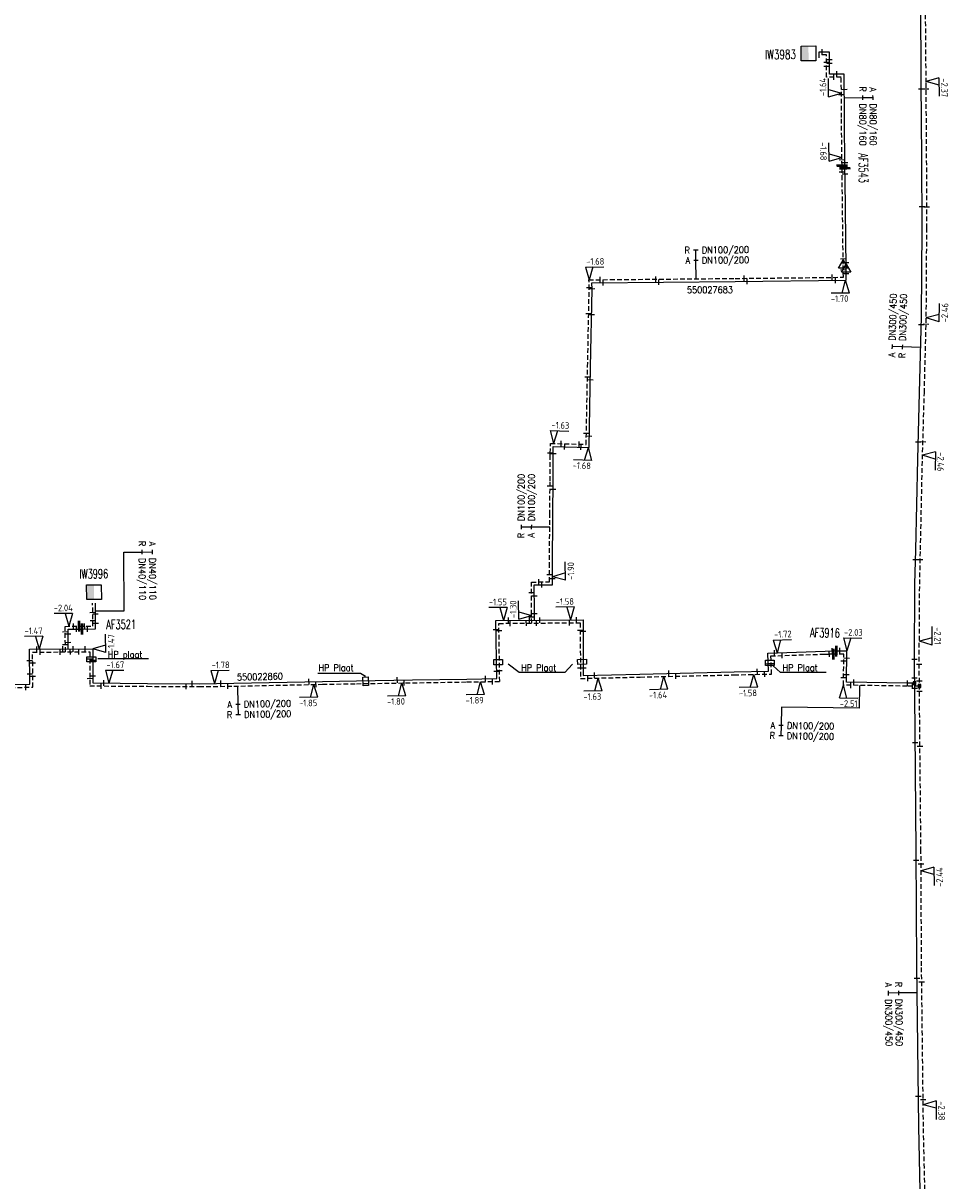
# Model space of a CAD drawing. Header units: millimetres. Extents: x 0 to 118318689, y 0 to 490460760.
# Tile 64 of 117: x 117638786 to 117764658, y 486179351 to 486336705. Entities that reach past the tile are written whole.
import ezdxf
from ezdxf.enums import TextEntityAlignment as Align

# ---------------------------------------------------------------- set-up
doc = ezdxf.new("R2010")
doc.units = ezdxf.units.MM
doc.header["$LTSCALE"] = 200
doc.linetypes.add('HIDDEN2', pattern=[4.7625, 3.175, -1.5875])
doc.layers.get('0').update_dxf_attribs({"color": 8})
for name, color, linetype in [('WT-C-AFSLUITER', 7, 'Continuous'), ('WT-C-kastWM', 7, 'Continuous'), ('WT-C-mof', 7, 'Continuous'), ('WT-C-tstuk', 7, 'Continuous'), ('WT-C-VERLOOP', 7, 'Continuous'), ('WT-I-diam', 7, 'Continuous'), ('WT-I-info', 7, 'Continuous'), ('WT-I-NAP', 7, 'Continuous'), ('WT-L-aanvoer', 6, 'Continuous'), ('WT-L-retour', 6, 'HIDDEN2')]:
    doc.layers.add(name, color=color, linetype=linetype)
doc.styles.add('DIN17', font='ROMANS.SHX', dxfattribs={"width": 0.9})
doc.styles.add('ISOCP', font='ISOCP.SHX')

# ---------------------------------------------------------------- blocks, each defined once
blk = doc.blocks.new('LR-mof')
at = {"color": 0, "linetype": 'ByBlock', "lineweight": -2}
blk.add_line((0, -0.75), (0, 0.75), dxfattribs=at)
blk = doc.blocks.new('LR-tso')
blk.add_lwpolyline([(-0.375, -0.375), (0.375, -0.375), (0.375, 0.375), (-0.375, 0.375)], close=True)
blk = doc.blocks.new('nap1')
at = {"color": 0, "linetype": 'Continuous'}
for p, q in [((-1, 3.5), (0, 0)), ((-1, 3.5), (4, 3.5)), ((1, 3.5), (0, 0))]:
    blk.add_line(p, q, dxfattribs=at)
at = {"color": 0, "linetype": 'Continuous', "style": 'ISOCP'}
for tag, p in [('*1', (1.7, 5)), ('*2', (4, 1.5))]:
    blk.add_attdef(tag, text='', height=1.8, dxfattribs=at).set_placement(p, align=Align.MIDDLE)
blk = doc.blocks.new('nap2')
at = {"color": 0, "linetype": 'Continuous'}
for p, q in [((1, 3.5), (-4, 3.5)), ((-1, 3.5), (0, 0)), ((1, 3.5), (0, 0))]:
    blk.add_line(p, q, dxfattribs=at)
at = {"color": 0, "linetype": 'Continuous', "style": 'ISOCP'}
for tag, p in [('*1', (-1.5, 5)), ('*2', (-4, 1.5))]:
    blk.add_attdef(tag, text='', height=1.8, dxfattribs=at).set_placement(p, align=Align.MIDDLE)
blk = doc.blocks.new('LR-AFS')
at = {"color": 0, "lineweight": -3, "const_width": 0.7}
blk.add_lwpolyline([(0, -1.5), (0, 1.5)], dxfattribs=at)
at = {"color": 7, "linetype": 'ByBlock', "lineweight": -2, "style": 'DIN17', "width": 0.9}
blk.add_attdef('*1', text='', height=2.5, dxfattribs=at).set_placement((0, 5), align=Align.MIDDLE)
at = {"color": 0, "linetype": 'ByBlock', "lineweight": -2, "style": 'DIN17', "width": 0.3, "flags": 1}
for tag, p in [('*2', (2.5, 1.5)), ('OCODE', (-7.5, -2.5)), ('NCODE', (-2.5, -2.5)), ('BC', (2.5, -2.5)), ('RK', (7.5, -2.5)), ('ST', (-7.5, -5)), ('VCODE', (-2.5, -5)), ('NIVO', (2.5, -5)), ('IMM', (7.5, -5)), ('VERTR', (-7.5, -10)), ('FABR', (-7.5, -7.5)), ('OPBLEN', (-2.5, -10)), ('TYPE', (-2.5, -7.5)), ('OPBOUW', (2.5, -7.5)), ('HULPST', (2.5, -10)), ('VERLSP', (7.5, -10)), ('BEDIEN', (7.5, -7.5)), ('DEKM', (-7.5, -12.5)), ('PDATUM', (-2.5, -12.5)), ('OPM', (2.5, -12.5)), ('BORD', (7.5, -12.5)), ('BORDL', (-7.5, -15)), ('BORDX', (-2.5, -15)), ('BORDY', (2.5, -15)), ('BORDZ', (7.5, -15))]:
    blk.add_attdef(tag, text='', height=1.8, dxfattribs=at).set_placement(p, align=Align.MIDDLE)
blk = doc.blocks.new('LR-kastWM')
at = {"color": 0, "linetype": 'ByBlock', "lineweight": -3}
blk.add_lwpolyline([(-2, 2), (2, 2), (2, -2), (-2, -2)], close=True, dxfattribs=at)
at = {"color": 0}
blk.add_solid([(-2, -2), (0, -2), (-2, 2), (0, 2)], dxfattribs=at)
at = {"color": 7, "linetype": 'ByBlock', "lineweight": -3, "style": 'DIN17', "width": 0.7}
for tag, p in [('*1', (0, 5)), ('*2', (0, -5))]:
    blk.add_attdef(tag, text='', height=2.5, dxfattribs=at).set_placement(p, align=Align.MIDDLE)
at = {"color": 0, "linetype": 'ByBlock', "lineweight": -2, "style": 'DIN17', "width": 0.3, "flags": 1}
for tag, p in [('OCODE', (4.5, 1.25)), ('NCODE', (9.5, 1.25)), ('BC', (14.5, 1.25)), ('RK', (19.5, 1.25)), ('ST', (4.5, -1.25)), ('VCODE', (9.5, -1.25)), ('NIVO', (14.5, -1.25)), ('IMM', (19.5, -1.25))]:
    blk.add_attdef(tag, text='', height=1.8, dxfattribs=at).set_placement(p, align=Align.MIDDLE)
blk = doc.blocks.new('LR-hyp')
at = {"color": 7, "linetype": 'ByBlock', "lineweight": -3, "style": 'DIN17', "width": 0.9}
blk.add_attdef('*1', text='', height=1.8, dxfattribs=at).set_placement((0, 0), align=Align.MIDDLE)
at = {"color": 7, "linetype": 'ByBlock', "lineweight": -2, "style": 'DIN17', "width": 0.9, "flags": 1}
blk.add_attdef('*2', text='', height=1.8, dxfattribs=at).set_placement((0, -5), align=Align.MIDDLE)
blk = doc.blocks.new('LR-DIAB2')
at = {"color": 0, "linetype": 'Continuous', "lineweight": -3}
blk.add_line((0, 5), (0, 7.8), dxfattribs=at)
at = {"color": 0, "lineweight": -3}
blk.add_line((0, 0), (0, 5), dxfattribs=at)
for points in [[(0.61, 7.8), (0, 7.8), (-0.61, 7.8)], [(0.61, 5), (0, 5), (-0.61, 5)]]:
    blk.add_lwpolyline(points, dxfattribs=at)
at = {"color": 1, "lineweight": -3, "style": 'DIN17', "width": 0.9}
for tag, p in [('*1', (-1.61, 7.8)), ('*2', (-1.61, 5.02))]:
    blk.add_attdef(tag, text='', height=1.8, dxfattribs=at).set_placement(p, align=Align.MIDDLE_RIGHT)
for tag, p in [('*11', (1.61, 7.8)), ('*12', (1.61, 5))]:
    blk.add_attdef(tag, text='', height=1.8, dxfattribs=at).set_placement(p, align=Align.MIDDLE_LEFT)
blk = doc.blocks.new('LR-DIAO2')
at = {"color": 0, "lineweight": -3}
blk.add_line((0, 0), (0, -5), dxfattribs=at)
at = {"color": 0, "linetype": 'Continuous', "lineweight": -3}
blk.add_line((0, -5), (0, -7.8), dxfattribs=at)
at = {"color": 0, "lineweight": -3}
for points in [[(0.61, -5), (0, -5), (-0.61, -5)], [(0.61, -7.8), (0, -7.8), (-0.61, -7.8)]]:
    blk.add_lwpolyline(points, dxfattribs=at)
at = {"color": 1, "lineweight": -3, "style": 'DIN17', "width": 0.9}
for tag, p in [('*1', (-1.61, -5)), ('*2', (-1.61, -7.78))]:
    blk.add_attdef(tag, text='', height=1.8, dxfattribs=at).set_placement(p, align=Align.MIDDLE_RIGHT)
for tag, p in [('*11', (1.61, -5)), ('*12', (1.61, -7.8))]:
    blk.add_attdef(tag, text='', height=1.8, dxfattribs=at).set_placement(p, align=Align.MIDDLE_LEFT)
blk = doc.blocks.new('LR-VERL')
at = {"color": 0, "linetype": 'ByBlock', "lineweight": -2}
blk.add_lwpolyline([(1.08, 0), (-1.08, -1.25), (-1.08, 1.25)], close=True, dxfattribs=at)

msp = doc.modelspace()

# ---------------------------------------------------------------- linework, layer by layer
at = {"layer": 'WT-I-diam'}
for p, q in [((117652524, 486256849), (117652460, 486264796)), ((117648625, 486256817), (117652524, 486256849)), ((117752515, 486246690), (117752468, 486243589)), ((117752468, 486243589), (117741882, 486243748))]:
    msp.add_line(p, q, dxfattribs=at)
at = {"layer": 'WT-I-info'}
for p, q in [((117647450, 486250587), (117648650, 486250587)), ((117647450, 486249887), (117647450, 486250587)), ((117648650, 486249887), (117647450, 486249887)), ((117648650, 486250587), (117648650, 486249887)), ((117655836, 486250293), (117648939, 486250293)), ((117702768, 486250203), (117703968, 486250203)), ((117702768, 486249503), (117702768, 486250203)), ((117703968, 486250203), (117703968, 486249503)), ((117714179, 486250219), (117715378, 486250262)), ((117714204, 486249519), (117714179, 486250219)), ((117715378, 486250262), (117715403, 486249562)), ((117739712, 486249417), (117739720, 486250117)), ((117739720, 486250117), (117740920, 486250103)), ((117740920, 486250103), (117740912, 486249403)), ((117678866, 486248342), (117684642, 486248342)), ((117684642, 486248342), (117685348, 486247938)), ((117703968, 486249503), (117702768, 486249503)), ((117706214, 486248452), (117704737, 486249585)), ((117712422, 486248452), (117706214, 486248452)), ((117712422, 486248452), (117713461, 486249563)), ((117715403, 486249562), (117714204, 486249519)), ((117740912, 486249403), (117739712, 486249417)), ((117741761, 486248452), (117740772, 486249331)), ((117747970, 486248452), (117741761, 486248452)), ((117684981, 486247829), (117685681, 486247859)), ((117685032, 486246630), (117684981, 486247829)), ((117685731, 486246660), (117685032, 486246630)), ((117685681, 486247859), (117685731, 486246660))]:
    msp.add_line(p, q, dxfattribs=at)
at = {"layer": 'WT-L-aanvoer', "lineweight": -3}
for p, q in [((117760915, 486328655), (117760806, 486342793)), ((117760989, 486318373), (117760915, 486328655)), ((117761007, 486308853), (117760989, 486318373)), ((117760938, 486296831), (117761007, 486308853)), ((117760674, 486286460), (117760938, 486296831)), ((117760417, 486277452), (117760674, 486286460)), ((117760147, 486265127), (117760417, 486277452)), ((117760042, 486260468), (117760147, 486265127)), ((117759977, 486249957), (117760042, 486260468)), ((117760055, 486240420), (117759977, 486249957)), ((117760001, 486247002), (117759004, 486246993)), ((117760217, 486224155), (117760055, 486240420)), ((117760294, 486208569), (117760217, 486224155)), ((117760554, 486186736), (117760294, 486208569)), ((117760926, 486169613), (117760554, 486186736))]:
    msp.add_line(p, q, dxfattribs=at)
at = {"layer": 'WT-L-aanvoer'}
for p, q in [((117748429, 486332783), (117746987, 486332783)), ((117748429, 486329783), (117748429, 486332783)), ((117750428, 486329783), (117748429, 486329783)), ((117750459, 486323894), (117750428, 486329783)), ((117750534, 486316986), (117750459, 486323894)), ((117750551, 486315414), (117750534, 486316986)), ((117750695, 486303414), (117750551, 486315414)), ((117750715, 486301772), (117750695, 486303414)), ((117735601, 486301606), (117750715, 486301772)), ((117715942, 486289967), (117716150, 486300546)), ((117716133, 486301420), (117735601, 486301606)), ((117716150, 486300546), (117716133, 486301420)), ((117715727, 486279037), (117715942, 486289967)), ((117710862, 486277694), (117710866, 486278184)), ((117710866, 486278184), (117710874, 486279173)), ((117710874, 486279173), (117715727, 486279037)), ((117710837, 486274513), (117710862, 486277694)), ((117710794, 486269928), (117710837, 486274513)), ((117710760, 486262804), (117710794, 486269928)), ((117710779, 486260364), (117710760, 486262804)), ((117708293, 486260343), (117710779, 486260364)), ((117708321, 486256813), (117708293, 486260343)), ((117648644, 486254373), (117648616, 486257877)), ((117708332, 486255562), (117708321, 486256813)), ((117703066, 486255519), (117714942, 486255614)), ((117703181, 486247618), (117703066, 486255519)), ((117714942, 486255614), (117714953, 486248046)), ((117644887, 486254343), (117646785, 486254358)), ((117644909, 486251643), (117644887, 486254343)), ((117646785, 486254358), (117648644, 486254373)), ((117639667, 486251601), (117648258, 486251670)), ((117639708, 486246839), (117639667, 486251601)), ((117648258, 486251670), (117648274, 486247023)), ((117740062, 486251087), (117747821, 486251344)), ((117747821, 486251344), (117748812, 486251370)), ((117749349, 486251346), (117748812, 486251370)), ((117750786, 486251324), (117749349, 486251346)), ((117740132, 486248626), (117740062, 486251087)), ((117750723, 486247116), (117750786, 486251324)), ((117714953, 486248046), (117722661, 486248231)), ((117722661, 486248231), (117735467, 486248520)), ((117735467, 486248520), (117740132, 486248626)), ((117630407, 486246723), (117639708, 486246839)), ((117648274, 486247023), (117655678, 486246966)), ((117655678, 486246966), (117662737, 486246927)), ((117662737, 486246927), (117667444, 486246990)), ((117667444, 486246990), (117679489, 486247245)), ((117679489, 486247245), (117684097, 486247324)), ((117684097, 486247324), (117691725, 486247449)), ((117691725, 486247449), (117699096, 486247558)), ((117699096, 486247558), (117703181, 486247618)), ((117759004, 486246993), (117750723, 486247116))]:
    msp.add_line(p, q, dxfattribs=at)
at = {"layer": 'WT-L-retour', "lineweight": -3}
for p, q in [((117761565, 486328660), (117761456, 486342796)), ((117761639, 486318376), (117761565, 486328660)), ((117761657, 486308852), (117761639, 486318376)), ((117761588, 486296821), (117761657, 486308852)), ((117761324, 486286443), (117761588, 486296821)), ((117761067, 486277436), (117761324, 486286443)), ((117760797, 486265112), (117761067, 486277436)), ((117760692, 486260458), (117760797, 486265112)), ((117760627, 486249957), (117760692, 486260458)), ((117748967, 486250951), (117748415, 486250960)), ((117750380, 486250930), (117748967, 486250951)), ((117750317, 486246722), (117750380, 486250930)), ((117760705, 486240426), (117760627, 486249957)), ((117759002, 486246593), (117750317, 486246722)), ((117760655, 486246607), (117759002, 486246593)), ((117760867, 486224160), (117760705, 486240426)), ((117760944, 486208575), (117760867, 486224160)), ((117761204, 486186747), (117760944, 486208575)), ((117761576, 486169624), (117761204, 486186747))]:
    msp.add_line(p, q, dxfattribs=at)
at = {"layer": 'WT-L-retour'}
for p, q in [((117748029, 486332383), (117746987, 486332383)), ((117748029, 486329383), (117748029, 486332383)), ((117750030, 486329383), (117748029, 486329383)), ((117750059, 486323891), (117750030, 486329383)), ((117750130, 486317332), (117750059, 486323891)), ((117750151, 486315410), (117750130, 486317332)), ((117750289, 486303937), (117750151, 486315410)), ((117750311, 486302168), (117750289, 486303937)), ((117715725, 486301816), (117735597, 486302006)), ((117715750, 486300546), (117715725, 486301816)), ((117735597, 486302006), (117750311, 486302168)), ((117715542, 486289975), (117715750, 486300546)), ((117715335, 486279448), (117715542, 486289975)), ((117710462, 486277698), (117710466, 486278246)), ((117710466, 486278246), (117710478, 486279584)), ((117710478, 486279584), (117715335, 486279448)), ((117710437, 486274516), (117710462, 486277698)), ((117710394, 486269931), (117710437, 486274516)), ((117710360, 486262803), (117710394, 486269931)), ((117710376, 486260760), (117710360, 486262803)), ((117707890, 486260740), (117710376, 486260760)), ((117707925, 486256307), (117707890, 486260740)), ((117648261, 486254750), (117648236, 486257873)), ((117707935, 486255158), (117707925, 486256307)), ((117644504, 486254720), (117646394, 486254735)), ((117644532, 486251240), (117644504, 486254720)), ((117646394, 486254735), (117648261, 486254750)), ((117703471, 486255123), (117714543, 486255211)), ((117703587, 486247224), (117703471, 486255123)), ((117714543, 486255211), (117714553, 486247636)), ((117640070, 486251204), (117647859, 486251267)), ((117640111, 486246444), (117640070, 486251204)), ((117647859, 486251267), (117647875, 486246626)), ((117740473, 486250700), (117747833, 486250944)), ((117740544, 486248235), (117740473, 486250700)), ((117747833, 486250944), (117748415, 486250960)), ((117735476, 486248120), (117740544, 486248235)), ((117647875, 486246626), (117655675, 486246566)), ((117667451, 486246590), (117679497, 486246845)), ((117679497, 486246845), (117684104, 486246924)), ((117684104, 486246924), (117691731, 486247049)), ((117691731, 486247049), (117699102, 486247158)), ((117699102, 486247158), (117703587, 486247224)), ((117714553, 486247636), (117722670, 486247831)), ((117722670, 486247831), (117735476, 486248120)), ((117630412, 486246323), (117640111, 486246444)), ((117655675, 486246566), (117662739, 486246527)), ((117662739, 486246527), (117667451, 486246590))]:
    msp.add_line(p, q, dxfattribs=at)

# ---------------------------------------------------------------- block references
at = {"layer": 'WT-C-AFSLUITER', "linetype": 'Continuous'}
for p, xscale, yscale, zscale, rotation in [((117750130, 486317332), 500, 500, 500, 270.6206), ((117646394, 486254735), 500, 500, 500, 0.4636000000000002), ((117748967, 486250951), 500.0000000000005, 500.0000000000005, 500.0000000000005, 359.1432)]:
    msp.add_blockref('LR-AFS', p, dxfattribs=dict(at, xscale=xscale, yscale=yscale, zscale=zscale, rotation=rotation))
ref = msp.add_blockref('LR-AFS', (117750534, 486316986), dxfattribs=dict(at, xscale=500, yscale=500, zscale=500, rotation=270.6206))
ref.add_attrib('*1', 'AF3543', dxfattribs={"layer": '0', "color": 7, "linetype": 'ByBlock', "lineweight": -2, "height": 1250, "rotation": 270.6206, "style": 'DIN17', "width": 0.65}).set_placement((117753034, 486317013), align=Align.MIDDLE)
ref = msp.add_blockref('LR-AFS', (117646785, 486254358), dxfattribs=dict(at, xscale=500, yscale=500, zscale=500, rotation=0.4636000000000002))
ref.add_attrib('*1', 'AF3521', dxfattribs={"layer": '0', "color": 7, "linetype": 'ByBlock', "lineweight": -2, "height": 1250, "rotation": 0.4636, "style": 'DIN17', "width": 0.65}).set_placement((117652119, 486254980), align=Align.MIDDLE)
ref = msp.add_blockref('LR-AFS', (117749349, 486251346), dxfattribs=dict(at, xscale=500.0000000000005, yscale=500.0000000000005, zscale=500.0000000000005, rotation=359.1432))
ref.add_attrib('*1', 'AF3916', dxfattribs={"layer": '0', "color": 7, "linetype": 'ByBlock', "lineweight": -2, "height": 1250, "rotation": 359.1432, "style": 'DIN17', "width": 0.65}).set_placement((117747810, 486253844), align=Align.MIDDLE)
at = {"layer": 'WT-C-kastWM', "linetype": 'Continuous'}
ref = msp.add_blockref('LR-kastWM', (117745574, 486332596), dxfattribs=dict(at, xscale=500, yscale=500, zscale=500, rotation=0.588411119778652))
ref.add_attrib('*1', 'IW3983', dxfattribs={"layer": '0', "color": 7, "linetype": 'ByBlock', "lineweight": -3, "height": 1250, "rotation": 0.58841, "style": 'DIN17', "width": 0.7}).set_placement((117741770, 486332447), align=Align.MIDDLE)
ref = msp.add_blockref('LR-kastWM', (117648420, 486259358), dxfattribs=dict(at, xscale=500.0000000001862, yscale=500.0000000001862, zscale=500.0000000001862, rotation=0.6112652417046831))
ref.add_attrib('*1', 'IW3996', dxfattribs={"layer": '0', "color": 7, "linetype": 'ByBlock', "lineweight": -3, "height": 1250, "rotation": 0.61127, "style": 'DIN17', "width": 0.65}).set_placement((117648393, 486261858), align=Align.MIDDLE)
at = {"layer": 'WT-C-mof', "linetype": 'Continuous', "xscale": 500, "yscale": 500, "zscale": 500}
for p in [(117747426, 486332783), (117747034, 486332383), (117749429, 486329783), (117749030, 486329383)]:
    msp.add_blockref('LR-mof', p, dxfattribs=at)
at = {"layer": 'WT-C-mof', "linetype": 'Continuous'}
for p, xscale, yscale, zscale, rotation in [((117748429, 486331784), 500, 500, 500, 270), ((117748029, 486331383), 500, 500, 500, 270), ((117748029, 486330881), 500, 500, 500, 270), ((117748429, 486331282), 500, 500, 500, 270), ((117750043, 486326999), 500, 500, 500, 270.3019), ((117750439, 486327711), 500, 500, 500, 270.3019), ((117750121, 486318147), 500, 500, 500, 270.6206), ((117750525, 486317756), 500, 500, 500, 270.6206), ((117750139, 486316491), 500, 500, 500, 270.6206), ((117750542, 486316221), 500, 500, 500, 270.6206), ((117750280, 486304694), 500, 500, 500, 270.6911), ((117750686, 486304167), 500, 500, 500, 270.6911), ((117717263, 486301831), 500, 500, 500, 0.5489000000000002), ((117717653, 486301435), 500, 500, 500, 0.5489000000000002), ((117724810, 486301903), 500, 500, 500, 0.5489000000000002), ((117725232, 486301507), 500, 500, 500, 0.5489000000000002), ((117736812, 486302020), 500, 500, 500, 0.6286), ((117737231, 486301624), 500, 500, 500, 0.6286), ((117748809, 486302151), 500, 500, 500, 0.6286), ((117749228, 486301756), 500, 500, 500, 0.6286), ((117750298, 486303195), 500, 500, 500, 270.6911), ((117750705, 486302667), 500, 500, 500, 270.6911), ((117715746, 486300779), 500, 500, 500, 271.1207), ((117716149, 486300616), 500, 500, 500, 271.1207), ((117715684, 486297204), 500, 500, 500, 88.87310000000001), ((117716082, 486297064), 500, 500, 500, 88.87310000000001), ((117715515, 486288599), 500, 500, 500, 88.87310000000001), ((117715907, 486288196), 500, 500, 500, 88.87310000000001), ((117711950, 486279543), 500, 500, 500, 358.3934), ((117714384, 486279475), 500, 500, 500, 358.3934), ((117715364, 486280923), 500, 500, 500, 88.87310000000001), ((117715757, 486280541), 500, 500, 500, 88.87310000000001), ((117710466, 486278246), 500, 500, 500, 89.5023), ((117710866, 486278184), 500, 500, 500, 89.5023), ((117712417, 486279130), 500, 500, 500, 358.3934), ((117714648, 486279067), 500, 500, 500, 358.3934), ((117710430, 486273781), 500, 500, 500, 89.4539), ((117710826, 486273319), 500, 500, 500, 89.4539), ((117708887, 486260748), 500, 500, 500, 0.4636000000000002), ((117710368, 486261772), 500, 500, 500, 270.4636), ((117710772, 486261230), 500, 500, 500, 270.4636), ((117707901, 486259326), 500, 500, 500, 270.4636), ((117709313, 486260352), 500, 500, 500, 0.4636000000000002), ((117708305, 486258870), 500, 500, 500, 270.4636), ((117648246, 486256626), 500, 500, 500, 270.4636), ((117648628, 486256423), 500, 500, 500, 270.4636), ((117708324, 486256447), 500, 500, 500, 270.4636), ((117645646, 486254729), 500, 500, 500, 0.4636000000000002), ((117646036, 486254352), 500, 500, 500, 0.4636000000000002), ((117647150, 486254741), 500, 500, 500, 0.4636000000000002), ((117647533, 486254364), 500, 500, 500, 0.4636000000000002), ((117648255, 486255527), 500, 500, 500, 270.4636), ((117648638, 486255134), 500, 500, 500, 270.4636), ((117704770, 486255533), 500, 500, 500, 0.4581), ((117704989, 486255135), 500, 500, 500, 0.4581), ((117707203, 486255153), 500, 500, 500, 0.4581), ((117707928, 486256014), 500, 500, 500, 270.4636), ((117707643, 486255556), 500, 500, 500, 0.4581), ((117708601, 486255164), 500, 500, 500, 0.4581), ((117709040, 486255567), 500, 500, 500, 0.4581), ((117713083, 486255200), 500, 500, 500, 0.4581), ((117714019, 486255607), 500, 500, 500, 0.4581), ((117644510, 486253994), 500, 500, 500, 270.4636), ((117644892, 486253714), 500, 500, 500, 270.4636), ((117703083, 486254306), 500, 500, 500, 270.8379), ((117703486, 486254142), 500, 500, 500, 270.8379), ((117714544, 486254194), 500, 500, 500, 270.0812), ((117714944, 486254042), 500, 500, 500, 270.0812), ((117640649, 486251609), 500, 500, 500, 0.4636000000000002), ((117641094, 486251212), 500, 500, 500, 0.4636000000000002), ((117643806, 486251234), 500, 500, 500, 0.4636000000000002), ((117644524, 486252261), 500, 500, 500, 270.4636), ((117644193, 486251638), 500, 500, 500, 0.4636000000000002), ((117644902, 486252548), 500, 500, 500, 270.4636), ((117645202, 486251246), 500, 500, 500, 0.4636000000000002), ((117645593, 486251649), 500, 500, 500, 0.4636000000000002), ((117646365, 486251255), 500, 500, 500, 0.4636000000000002), ((117647238, 486251662), 500, 500, 500, 0.4636000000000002), ((117740947, 486251116), 500, 500, 500, 1.897600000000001), ((117748415, 486250960), 500.0000000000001, 500.0000000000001, 500.0000000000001, 1.5131), ((117748812, 486251370), 500.0000000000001, 500.0000000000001, 500.0000000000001, 1.5131), ((117639680, 486250069), 499.9999999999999, 499.9999999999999, 499.9999999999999, 270.4891), ((117640083, 486249767), 499.9999999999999, 499.9999999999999, 499.9999999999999, 270.4891), ((117647862, 486250301), 500.0000000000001, 500.0000000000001, 500.0000000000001, 270.1975), ((117648263, 486250143), 500.0000000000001, 500.0000000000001, 500.0000000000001, 270.1975), ((117741995, 486250751), 500, 500, 500, 1.897600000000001), ((117639695, 486248260), 499.9999999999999, 499.9999999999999, 499.9999999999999, 270.4891), ((117703166, 486248638), 500, 500, 500, 270.8379), ((117703565, 486248711), 500, 500, 500, 270.8379), ((117714551, 486249100), 500, 500, 500, 270.0812), ((117714951, 486249089), 500, 500, 500, 270.0812), ((117716465, 486248082), 500.0000000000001, 500.0000000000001, 500.0000000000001, 1.3767), ((117726585, 486248320), 500.0000000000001, 500.0000000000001, 500.0000000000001, 1.294), ((117727544, 486247941), 500.0000000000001, 500.0000000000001, 500.0000000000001, 1.294), ((117738608, 486248591), 500, 500, 500, 1.2957), ((117739608, 486248214), 500, 500, 500, 1.2957), ((117740103, 486249644), 500.0000000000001, 500.0000000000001, 500.0000000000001, 271.6401), ((117740502, 486249680), 500.0000000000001, 500.0000000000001, 500.0000000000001, 271.6401), ((117639136, 486246432), 500, 500, 500, 0.7182), ((117640098, 486247958), 499.9999999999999, 499.9999999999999, 499.9999999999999, 270.4891), ((117647872, 486247653), 500.0000000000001, 500.0000000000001, 500.0000000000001, 270.1975), ((117648270, 486248002), 500.0000000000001, 500.0000000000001, 500.0000000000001, 270.1975), ((117649376, 486246614), 500, 500, 500, 359.5619), ((117649743, 486247011), 500, 500, 500, 359.5619), ((117660970, 486246537), 500, 500, 500, 359.6861), ((117661753, 486246933), 500, 500, 500, 359.6861), ((117665664, 486246966), 500, 500, 500, 0.7641), ((117666602, 486246579), 500, 500, 500, 0.7641), ((117677661, 486247206), 500.0000000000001, 500.0000000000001, 500.0000000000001, 1.2106), ((117678602, 486246826), 500.0000000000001, 500.0000000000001, 500.0000000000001, 1.2106), ((117689660, 486247415), 500, 500, 500, 0.9434000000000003), ((117690600, 486247031), 500, 500, 500, 0.9434000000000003), ((117701661, 486247595), 499.9999999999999, 499.9999999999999, 499.9999999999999, 0.8426999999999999), ((117702593, 486247209), 499.9999999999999, 499.9999999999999, 499.9999999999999, 0.8426999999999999), ((117715575, 486247660), 500.0000000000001, 500.0000000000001, 500.0000000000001, 1.3767)]:
    msp.add_blockref('LR-mof', p, dxfattribs=dict(at, xscale=xscale, yscale=yscale, zscale=zscale, rotation=rotation))
at = {"layer": 'WT-C-mof', "linetype": 'Continuous', "lineweight": -3}
for p, xscale, yscale, zscale, rotation in [((117760922, 486327777), 500.0000000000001, 500.0000000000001, 500.0000000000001, 270.4105999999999), ((117761572, 486327784), 500.0000000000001, 500.0000000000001, 500.0000000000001, 270.4105999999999), ((117761001, 486311765), 500, 500, 500, 270.1065), ((117761651, 486311754), 500, 500, 500, 270.1065), ((117760909, 486295712), 500, 500, 500, 88.54369999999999), ((117761561, 486295770), 500, 500, 500, 88.54369999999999), ((117760483, 486279755), 500.0000000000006, 500.0000000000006, 500.0000000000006, 88.3649), ((117761134, 486279783), 500.0000000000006, 500.0000000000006, 500.0000000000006, 88.3649), ((117760116, 486263749), 499.9999999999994, 499.9999999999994, 499.9999999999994, 88.7072), ((117760767, 486263772), 499.9999999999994, 499.9999999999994, 499.9999999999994, 88.7072), ((117759979, 486250215), 500, 500, 500, 89.645), ((117760630, 486249576), 499.9999999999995, 499.9999999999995, 499.9999999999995, 270.4703), ((117760070, 486238915), 500, 500, 500, 270.5706), ((117760725, 486238422), 500, 500, 500, 270.5706), ((117760223, 486222921), 499.9999999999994, 499.9999999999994, 499.9999999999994, 270.283), ((117760876, 486222434), 499.9999999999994, 499.9999999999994, 499.9999999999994, 270.283), ((117760314, 486206887), 499.9999999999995, 499.9999999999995, 499.9999999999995, 270.6823), ((117760970, 486206417), 499.9999999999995, 499.9999999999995, 499.9999999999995, 270.6823), ((117760505, 486190874), 499.9999999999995, 499.9999999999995, 499.9999999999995, 270.6823), ((117761161, 486190409), 499.9999999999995, 499.9999999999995, 499.9999999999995, 270.6823)]:
    msp.add_blockref('LR-mof', p, dxfattribs=dict(at, xscale=xscale, yscale=yscale, zscale=zscale, rotation=rotation))
at = {"layer": 'WT-C-mof'}
for p, xscale, yscale, zscale, rotation in [((117749381, 486251034), 500.0000000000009, 500.0000000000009, 500.0000000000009, 179.143167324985), ((117749787, 486251428), 500.0000000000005, 500.0000000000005, 500.0000000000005, 179.1431673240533), ((117750366, 486250020), 499.9999999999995, 499.9999999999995, 499.9999999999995, 269.1431673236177), ((117750772, 486250414), 499.9999999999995, 499.9999999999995, 499.9999999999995, 269.1431673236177), ((117750332, 486247722), 500.0000000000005, 500.0000000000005, 500.0000000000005, 89.14316732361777), ((117750738, 486248116), 500.0000000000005, 500.0000000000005, 500.0000000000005, 89.14316732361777), ((117751317, 486246708), 499.9999999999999, 499.9999999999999, 499.9999999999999, 359.1431673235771), ((117751723, 486247101), 499.9999999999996, 499.9999999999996, 499.9999999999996, 359.1431673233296)]:
    msp.add_blockref('LR-mof', p, dxfattribs=dict(at, xscale=xscale, yscale=yscale, zscale=zscale, rotation=rotation))
at = {"layer": 'WT-C-mof', "lineweight": -3}
for p, xscale, yscale, zscale, rotation in [((117759001, 486246993), 499.9999999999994, 499.9999999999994, 499.9999999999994, 180.5156415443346), ((117759995, 486247702), 500.0000000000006, 500.0000000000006, 500.0000000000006, 270.4703118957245), ((117759655, 486246598), 499.9999999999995, 499.9999999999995, 499.9999999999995, 180.515641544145), ((117760649, 486247307), 499.9999999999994, 499.9999999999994, 499.9999999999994, 270.4703118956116), ((117760007, 486246302), 500.0000000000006, 500.0000000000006, 500.0000000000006, 270.4703118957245), ((117760660, 486245907), 499.9999999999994, 499.9999999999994, 499.9999999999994, 270.4703118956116)]:
    msp.add_blockref('LR-mof', p, dxfattribs=dict(at, xscale=xscale, yscale=yscale, zscale=zscale, rotation=rotation))
at = {"layer": 'WT-C-tstuk', "linetype": 'Continuous', "lineweight": -3, "xscale": 499.9999999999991, "yscale": 499.9999999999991, "zscale": 499.9999999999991, "rotation": 180.5156}
for p in [(117760001, 486247002), (117760655, 486246607)]:
    msp.add_blockref('LR-tso', p, dxfattribs=at)
at = {"layer": 'WT-C-VERLOOP', "linetype": 'Continuous', "xscale": 500, "yscale": 500, "zscale": 500, "rotation": 90.6911}
for p in [(117750289, 486303937), (117750695, 486303414)]:
    msp.add_blockref('LR-VERL', p, dxfattribs=at)
at = {"layer": 'WT-I-diam', "linetype": 'Continuous'}
for name, p, xscale, yscale, zscale, rotation, values in [('LR-DIAB2', (117750445, 486326565), 500, 500, 500, 270.3019276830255, {'*1': 'A', '*11': 'DN80/160', '*2': 'R', '*12': 'DN80/160'}), ('LR-DIAB2', (117730299, 486301956), 500, 500, 500, 0.548868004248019, {'*1': 'R', '*11': 'DN100/200', '*2': 'A', '*12': 'DN100/200'}), ('LR-DIAB2', (117760831, 486292635), 500, 500, 500, 88.54373504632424, {'*1': 'A', '*11': 'DN300/450', '*2': 'R', '*12': 'DN300/450'}), ('LR-DIAB2', (117710385, 486268201), 499.9999999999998, 499.9999999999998, 499.9999999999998, 89.72690345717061, {'*1': 'R', '*11': 'DN100/200', '*2': 'A', '*12': 'DN100/200'}), ('LR-DIAB2', (117652460, 486264796), 500, 500, 500, 270.4635579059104, {'*1': 'A', '*11': 'DN40/110', '*2': 'R', '*12': 'DN40/110'}), ('LR-DIAO2', (117667939, 486246601), 500, 500, 500, 1.210580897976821, {'*1': 'A', '*11': 'DN100/200', '*2': 'R', '*12': 'DN100/200'}), ('LR-DIAO2', (117741882, 486243748), 499.9999999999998, 499.9999999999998, 499.9999999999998, 359.143167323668, {'*1': 'A', '*11': 'DN100/200', '*2': 'R', '*12': 'DN100/200'}), ('LR-DIAO2', (117760338, 486204915), 500.0000000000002, 500.0000000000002, 500.0000000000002, 270.6823023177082, {'*1': 'R', '*11': 'DN300/450', '*2': 'A', '*12': 'DN300/450'})]:
    msp.add_blockref(name, p, dxfattribs=dict(at, xscale=xscale, yscale=yscale, zscale=zscale, rotation=rotation)).add_auto_attribs(values)
at = {"layer": 'WT-I-info', "linetype": 'Continuous'}
ref = msp.add_blockref('LR-hyp', (117732172, 486300456), dxfattribs=dict(at, xscale=500, yscale=500, zscale=500, rotation=0.3019276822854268))
ref.add_attrib('*1', '550027683', dxfattribs={"layer": '0', "color": 0, "linetype": 'ByBlock', "lineweight": -3, "height": 900, "rotation": 0.30193, "style": 'DIN17', "width": 0.9}).set_placement((117732172, 486300456), align=Align.MIDDLE)
at = {"layer": 'WT-I-info', "linetype": 'Continuous', "xscale": 500.0000000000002, "yscale": 500.0000000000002, "zscale": 500.0000000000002, "rotation": 1.210580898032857}
msp.add_blockref('LR-hyp', (117670981, 486247881), dxfattribs=at).add_auto_attribs({'*1': '550022860'})
at = {"layer": 'WT-I-NAP', "linetype": 'Continuous'}
ref = msp.add_blockref('nap1', (117750042, 486327184), dxfattribs=dict(at, xscale=500, yscale=500, zscale=500, rotation=90.30192768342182))
ref.add_attrib('*1', '-1.64', dxfattribs={"layer": '0', "color": 1, "linetype": 'Continuous', "height": 900, "rotation": 90.30193, "style": 'ISOCP'}).set_placement((117747537, 486328021), align=Align.MIDDLE)
ref = msp.add_blockref('nap1', (117761565, 486328758), dxfattribs=dict(at, xscale=500.0000000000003, yscale=500.0000000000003, zscale=500.0000000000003, rotation=270.4439051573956))
ref.add_attrib('*1', '-2.37', dxfattribs={"layer": '0', "color": 1, "linetype": 'Continuous', "height": 900, "rotation": 270.44391, "style": 'ISOCP'}).set_placement((117764071, 486327927), align=Align.MIDDLE)
ref = msp.add_blockref('nap1', (117750118, 486318457), dxfattribs=dict(at, xscale=500, yscale=500, zscale=500, rotation=90.62058220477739))
ref.add_attrib('*1', '-1.68', dxfattribs={"layer": '0', "color": 1, "linetype": 'Continuous', "height": 900, "rotation": 270.62058, "style": 'ISOCP'}).set_placement((117747609, 486319280), align=Align.MIDDLE)
ref = msp.add_blockref('nap1', (117715748, 486301816), dxfattribs=dict(at, xscale=500, yscale=500, zscale=500, rotation=0.5488680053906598))
ref.add_attrib('*1', '-1.68', dxfattribs={"layer": '0', "color": 1, "linetype": 'Continuous', "height": 900, "rotation": 0.54887, "style": 'ISOCP'}).set_placement((117716575, 486304324), align=Align.MIDDLE)
ref = msp.add_blockref('nap1', (117750625, 486301771), dxfattribs=dict(at, xscale=500, yscale=500, zscale=500, rotation=180.6286417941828))
ref.add_attrib('*1', '-1.70', dxfattribs={"layer": '0', "color": 1, "linetype": 'Continuous', "height": 900, "rotation": 0.62864, "style": 'ISOCP'}).set_placement((117749802, 486299262), align=Align.MIDDLE)
ref = msp.add_blockref('nap2', (117761584, 486296663), dxfattribs=dict(at, xscale=500.0000000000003, yscale=500.0000000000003, zscale=500.0000000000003, rotation=268.5437350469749))
ref.add_attrib('*1', '-2.46', dxfattribs={"layer": '0', "color": 1, "linetype": 'Continuous', "height": 900, "rotation": 88.54374, "style": 'ISOCP'}).set_placement((117764102, 486297350), align=Align.MIDDLE)
ref = msp.add_blockref('nap1', (117710914, 486279572), dxfattribs=dict(at, xscale=500, yscale=500, zscale=500, rotation=358.3934354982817))
ref.add_attrib('*1', '-1.63', dxfattribs={"layer": '0', "color": 1, "linetype": 'Continuous', "height": 900, "rotation": 358.39344, "style": 'ISOCP'}).set_placement((117711834, 486282047), align=Align.MIDDLE)
ref = msp.add_blockref('nap1', (117715671, 486279038), dxfattribs=dict(at, xscale=500, yscale=500, zscale=500, rotation=178.3934354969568))
ref.add_attrib('*1', '-1.68', dxfattribs={"layer": '0', "color": 1, "linetype": 'Continuous', "height": 900, "rotation": 358.39344, "style": 'ISOCP'}).set_placement((117714751, 486276563), align=Align.MIDDLE)
ref = msp.add_blockref('nap1', (117761083, 486277995), dxfattribs=dict(at, xscale=500, yscale=500, zscale=500, rotation=268.3649324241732))
ref.add_attrib('*1', '-2.46', dxfattribs={"layer": '0', "color": 1, "linetype": 'Continuous', "height": 900, "rotation": 268.36493, "style": 'ISOCP'}).set_placement((117763557, 486277073), align=Align.MIDDLE)
ref = msp.add_blockref('nap2', (117710770, 486261471), dxfattribs=dict(at, xscale=500, yscale=500, zscale=500, rotation=270.4635579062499))
ref.add_attrib('*1', '-1.90', dxfattribs={"layer": '0', "color": 1, "linetype": 'Continuous', "height": 900, "rotation": 90.46356, "style": 'ISOCP'}).set_placement((117713264, 486262242), align=Align.MIDDLE)
ref = msp.add_blockref('nap2', (117645013, 486254724), dxfattribs=dict(at, xscale=499.9999999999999, yscale=499.9999999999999, zscale=499.9999999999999, rotation=0.4635579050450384))
ref.add_attrib('*1', '-2.04', dxfattribs={"layer": '0', "color": 1, "linetype": 'Continuous', "height": 900, "rotation": 0.46356, "style": 'ISOCP'}).set_placement((117644243, 486257218), align=Align.MIDDLE)
ref = msp.add_blockref('nap2', (117704104, 486255528), dxfattribs=dict(at, xscale=500.0000000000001, yscale=500.0000000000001, zscale=500.0000000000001, rotation=0.4580581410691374))
ref.add_attrib('*1', '-1.55', dxfattribs={"layer": '0', "color": 1, "linetype": 'Continuous', "height": 900, "rotation": 0.45806, "style": 'ISOCP'}).set_placement((117703334, 486258022), align=Align.MIDDLE)
ref = msp.add_blockref('nap1', (117707926, 486256210), dxfattribs=dict(at, xscale=500.0000000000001, yscale=500.0000000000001, zscale=500.0000000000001, rotation=90.46355790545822))
ref.add_attrib('*1', '-1.30', dxfattribs={"layer": '0', "color": 1, "linetype": 'Continuous', "height": 900, "rotation": 90.46356, "style": 'ISOCP'}).set_placement((117705419, 486257040), align=Align.MIDDLE)
ref = msp.add_blockref('nap2', (117713212, 486255601), dxfattribs=dict(at, xscale=500, yscale=500, zscale=500, rotation=0.4580581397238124))
ref.add_attrib('*1', '-1.58', dxfattribs={"layer": '0', "color": 1, "linetype": 'Continuous', "height": 900, "rotation": 0.45806, "style": 'ISOCP'}).set_placement((117712442, 486258095), align=Align.MIDDLE)
ref = msp.add_blockref('nap2', (117640967, 486251611), dxfattribs=dict(at, xscale=499.9999999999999, yscale=499.9999999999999, zscale=499.9999999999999, rotation=0.4635579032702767))
ref.add_attrib('*1', '-1.47', dxfattribs={"layer": '0', "color": 1, "linetype": 'Continuous', "height": 900, "rotation": 0.46356, "style": 'ISOCP'}).set_placement((117640197, 486254105), align=Align.MIDDLE)
ref = msp.add_blockref('nap1', (117750787, 486251413), dxfattribs=dict(at, xscale=500, yscale=500, zscale=500, rotation=359.1431673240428))
ref.add_attrib('*1', '-2.03', dxfattribs={"layer": '0', "color": 1, "linetype": 'Continuous', "height": 900, "rotation": 359.14317, "style": 'ISOCP'}).set_placement((117751675, 486253900), align=Align.MIDDLE)
ref = msp.add_blockref('nap2', (117760644, 486252689), dxfattribs=dict(at, xscale=500, yscale=500, zscale=500, rotation=269.6450319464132))
ref.add_attrib('*1', '-2.21', dxfattribs={"layer": '0', "color": 1, "linetype": 'Continuous', "height": 900, "rotation": 269.64503, "style": 'ISOCP'}).set_placement((117763149, 486253424), align=Align.MIDDLE)
ref = msp.add_blockref('nap2', (117648258, 486251670), dxfattribs=dict(at, xscale=500.0000000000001, yscale=500.0000000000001, zscale=500.0000000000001, rotation=270.1975089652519))
ref.add_attrib('*1', '-1.47', dxfattribs={"layer": '0', "color": 1, "linetype": 'Continuous', "height": 900, "rotation": 90.19751, "style": 'ISOCP'}).set_placement((117650755, 486252429), align=Align.MIDDLE)
ref = msp.add_blockref('nap1', (117741318, 486251129), dxfattribs=dict(at, xscale=500, yscale=500, zscale=500, rotation=1.897574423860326))
ref.add_attrib('*1', '-1.72', dxfattribs={"layer": '0', "color": 1, "linetype": 'Continuous', "height": 900, "rotation": 1.89757, "style": 'ISOCP'}).set_placement((117742085, 486253655), align=Align.MIDDLE)
ref = msp.add_blockref('nap1', (117650450, 486247006), dxfattribs=dict(at, xscale=500, yscale=500, zscale=500, rotation=359.5618751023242))
ref.add_attrib('*1', '-1.67', dxfattribs={"layer": '0', "color": 1, "linetype": 'Continuous', "height": 900, "rotation": 359.56188, "style": 'ISOCP'}).set_placement((117651319, 486249500), align=Align.MIDDLE)
ref = msp.add_blockref('nap1', (117664823, 486246971), dxfattribs=dict(at, xscale=500, yscale=500, zscale=500, rotation=0.7641118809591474))
ref.add_attrib('*1', '-1.78', dxfattribs={"layer": '0', "color": 1, "linetype": 'Continuous', "height": 900, "rotation": 0.76411, "style": 'ISOCP'}).set_placement((117665640, 486249482), align=Align.MIDDLE)
ref = msp.add_blockref('nap1', (117738123, 486248180), dxfattribs=dict(at, xscale=499.9999999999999, yscale=499.9999999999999, zscale=499.9999999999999, rotation=181.2956769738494))
ref.add_attrib('*1', '-1.58', dxfattribs={"layer": '0', "color": 1, "linetype": 'Continuous', "height": 900, "rotation": 1.29568, "style": 'ISOCP'}).set_placement((117737329, 486245662), align=Align.MIDDLE)
ref = msp.add_blockref('nap1', (117678333, 486246820), dxfattribs=dict(at, xscale=500, yscale=500, zscale=500, rotation=181.2105808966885))
ref.add_attrib('*1', '-1.85', dxfattribs={"layer": '0', "color": 1, "linetype": 'Continuous', "height": 900, "rotation": 1.21058, "style": 'ISOCP'}).set_placement((117677536, 486244303), align=Align.MIDDLE)
ref = msp.add_blockref('nap1', (117690294, 486247026), dxfattribs=dict(at, xscale=500.0000000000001, yscale=500.0000000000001, zscale=500.0000000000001, rotation=180.9433645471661))
ref.add_attrib('*1', '-1.80', dxfattribs={"layer": '0', "color": 1, "linetype": 'Continuous', "height": 900, "rotation": 0.94336, "style": 'ISOCP'}).set_placement((117689485, 486244512), align=Align.MIDDLE)
ref = msp.add_blockref('nap1', (117700994, 486247186), dxfattribs=dict(at, xscale=500, yscale=500, zscale=500, rotation=180.8427409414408))
ref.add_attrib('*1', '-1.89', dxfattribs={"layer": '0', "color": 1, "linetype": 'Continuous', "height": 900, "rotation": 0.84274, "style": 'ISOCP'}).set_placement((117700181, 486244673), align=Align.MIDDLE)
ref = msp.add_blockref('nap1', (117716969, 486247694), dxfattribs=dict(at, xscale=500.0000000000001, yscale=500.0000000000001, zscale=500.0000000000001, rotation=181.3767403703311))
ref.add_attrib('*1', '-1.63', dxfattribs={"layer": '0', "color": 1, "linetype": 'Continuous', "height": 900, "rotation": 1.37674, "style": 'ISOCP'}).set_placement((117716179, 486245174), align=Align.MIDDLE)
ref = msp.add_blockref('nap1', (117725914, 486247904), dxfattribs=dict(at, xscale=499.9999999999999, yscale=499.9999999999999, zscale=499.9999999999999, rotation=181.293996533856))
ref.add_attrib('*1', '-1.64', dxfattribs={"layer": '0', "color": 1, "linetype": 'Continuous', "height": 900, "rotation": 1.294, "style": 'ISOCP'}).set_placement((117725120, 486245386), align=Align.MIDDLE)
ref = msp.add_blockref('nap2', (117750317, 486246722), dxfattribs=dict(at, xscale=499.9999999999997, yscale=499.9999999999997, zscale=499.9999999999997, rotation=179.1431673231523))
ref.add_attrib('*1', '-2.51', dxfattribs={"layer": '0', "color": 1, "linetype": 'Continuous', "height": 900, "rotation": 359.14317, "style": 'ISOCP'}).set_placement((117751029, 486244212), align=Align.MIDDLE)
ref = msp.add_blockref('nap1', (117760881, 486221466), dxfattribs=dict(at, xscale=500.0000000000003, yscale=500.0000000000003, zscale=500.0000000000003, rotation=270.2829726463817))
ref.add_attrib('*1', '-2.44', dxfattribs={"layer": '0', "color": 1, "linetype": 'Continuous', "height": 900, "rotation": 90.28297, "style": 'ISOCP'}).set_placement((117763385, 486220628), align=Align.MIDDLE)
ref = msp.add_blockref('nap1', (117761169, 486189686), dxfattribs=dict(at, xscale=500.0000000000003, yscale=500.0000000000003, zscale=500.0000000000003, rotation=270.6823023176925))
ref.add_attrib('*1', '-2.38', dxfattribs={"layer": '0', "color": 1, "linetype": 'Continuous', "height": 900, "rotation": 270.6823, "style": 'ISOCP'}).set_placement((117763679, 486188866), align=Align.MIDDLE)

# ---------------------------------------------------------------- texts
at = {"layer": 'WT-I-info', "style": 'DIN17', "width": 0.9}
for s, p in [('HP plaat', (117650285, 486250445)), ('HP Plaat', (117678935, 486248644)), ('HP Plaat', (117706496, 486248641)), ('HP Plaat', (117742044, 486248641))]:
    msp.add_text(s, height=900, dxfattribs=at).set_placement(p)

doc.saveas('drawing.dxf')
